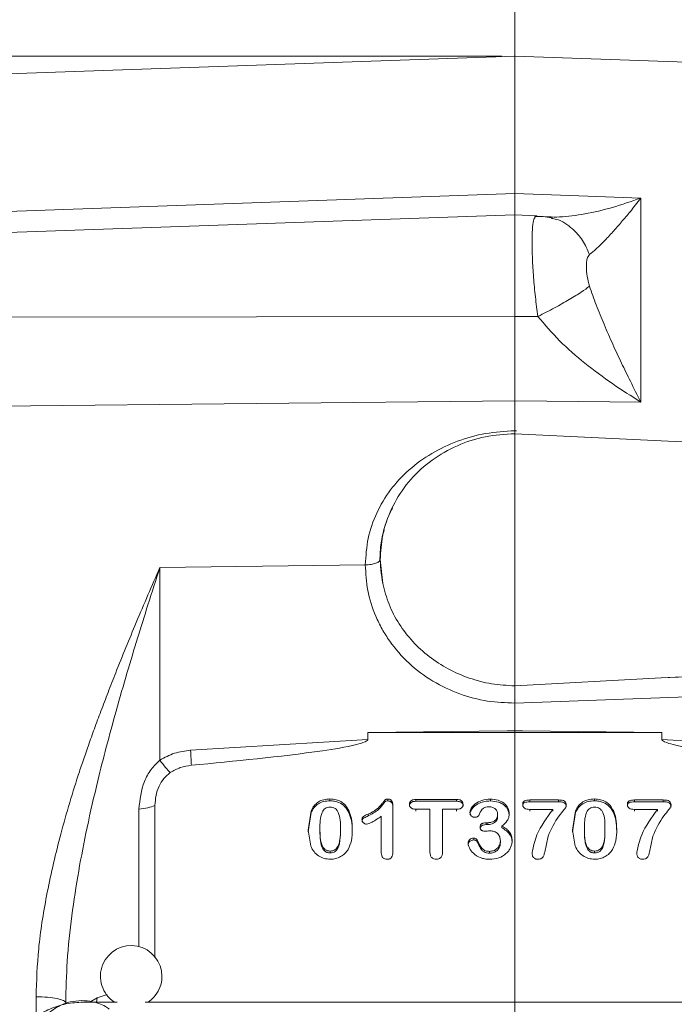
# Model space of a CAD drawing. Header units: inches. Extents: x 0.3 to 33.9, y 0.2 to 21.7.
# Tile 18 of 32: x 9.7 to 12.2, y 11.5 to 15.4. Entities that reach past the tile are written whole.
import ezdxf

# ---------------------------------------------------------------- set-up
doc = ezdxf.new("R2010")
doc.units = ezdxf.units.IN
doc.header["$MEASUREMENT"] = 0
doc.header["$PDSIZE"] = -1
doc.layers.add('SLD-0', color=7, linetype='Continuous', lineweight=15)
doc.styles.add('SLDTEXTSTYLE0', font='TXT', dxfattribs={"width": 0.75})
doc.dimstyles.new('SLDDIMSTYLE0', dxfattribs={"dimtxt": 0.25, "dimasz": 0.13, "dimexe": 0, "dimexo": 0.0625, "dimgap": 0.0625, "dimtad": 0, "dimtih": 1, "dimtoh": 1, "dimrnd": 1e-09, "dimzin": 12, "dimdsep": 46, "dimtxsty": 'SLDTEXTSTYLE0', "dimsah": 1, "dimcen": 0.09, "dimadec": 0, "dimazin": 3, "dimtfac": 1, "dimtofl": 0, "dimtmove": 0, "dimatfit": 3, "dimfxl": 1, "dimfrac": 2, "dimtolj": 1, "dimtzin": 12, "dimarcsym": 0})
doc.dimstyles.new('SLDDIMSTYLE2', dxfattribs={"dimtxt": 0.25, "dimasz": 0.13, "dimexe": 0, "dimexo": 0.0625, "dimgap": 0.0625, "dimtad": 0, "dimtih": 1, "dimtoh": 1, "dimrnd": 1e-09, "dimzin": 4, "dimdsep": 46, "dimtxsty": 'SLDTEXTSTYLE0', "dimsah": 1, "dimcen": 0.09, "dimadec": 0, "dimazin": 1, "dimtfac": 1, "dimtofl": 0, "dimtmove": 0, "dimatfit": 3, "dimfxl": 1, "dimfrac": 2, "dimtolj": 1, "dimtzin": 12, "dimarcsym": 0})

# ---------------------------------------------------------------- blocks, each defined once
blk = doc.blocks.new('_D_6')
at = {"layer": 'SLD-0'}
for p, q in [((16.1897, 14.3304), (16.1897, 16.2244)), ((13.4266, 16.1362), (13.3758, 16.1362)), ((13.3758, 16.1362), (13.3758, 15.7393)), ((14.3848, 16.1362), (14.4356, 16.1362)), ((14.4356, 16.1362), (14.4356, 15.7393)), ((11.6217, 16.0994), (13.287, 16.0994)), ((16.1897, 16.0994), (14.5244, 16.0994)), ((13.3758, 15.7393), (13.4266, 15.7393)), ((14.4356, 15.7393), (14.3848, 15.7393))]:
    blk.add_line(p, q, dxfattribs=at)
for points in [[(11.6217, 16.0994), (11.7517, 16.0794), (11.7517, 16.1194)], [(16.1897, 16.0994), (16.0597, 16.1194), (16.0597, 16.0794)]]:
    blk.add_solid(points, dxfattribs=at)
at = {"layer": 'SLD-0', "char_height": 0.25, "attachment_point": 1, "style": 'SLDTEXTSTYLE0'}
for s, insert in [('4.57', (13.4809, 16.5093, 0.0039)), ('116.0', (13.4901, 16.0616, 0.0039))]:
    blk.add_mtext(s, dxfattribs=dict(at, insert=insert))
blk = doc.blocks.new('_D_7')
at = {"layer": 'SLD-0'}
for p, q in [((6.4388, 11.6387), (6.4388, 17.1693)), ((8.5511, 17.0811), (8.5004, 17.0811)), ((8.5004, 17.0811), (8.5004, 16.6842)), ((9.5093, 17.0811), (9.5601, 17.0811)), ((9.5601, 17.0811), (9.5601, 16.6842)), ((6.4388, 17.0443), (8.4115, 17.0443)), ((11.6217, 17.0443), (9.6489, 17.0443)), ((8.5004, 16.6842), (8.5511, 16.6842)), ((9.5601, 16.6842), (9.5093, 16.6842))]:
    blk.add_line(p, q, dxfattribs=at)
for points in [[(6.4388, 17.0443), (6.5688, 17.0243), (6.5688, 17.0643)], [(11.6217, 17.0443), (11.4917, 17.0643), (11.4917, 17.0243)]]:
    blk.add_solid(points, dxfattribs=at)
at = {"layer": 'SLD-0', "char_height": 0.25, "attachment_point": 1, "style": 'SLDTEXTSTYLE0'}
for s, insert in [('5.18', (8.6054, 17.4542, 0.0039)), ('131.6', (8.6146, 17.0065, 0.0039))]:
    blk.add_mtext(s, dxfattribs=dict(at, insert=insert))
blk = doc.blocks.new('_D_8')
at = {"layer": 'SLD-0'}
for p, q in [((9.3572, 15.2033), (9.3572, 16.2244)), ((10.1027, 16.1362), (10.0519, 16.1362)), ((10.0519, 16.1362), (10.0519, 15.7393)), ((10.8762, 16.1362), (10.927, 16.1362)), ((10.927, 16.1362), (10.927, 15.7393)), ((9.3572, 16.0994), (9.9631, 16.0994)), ((11.6217, 16.0994), (11.0158, 16.0994)), ((10.0519, 15.7393), (10.1027, 15.7393)), ((10.927, 15.7393), (10.8762, 15.7393))]:
    blk.add_line(p, q, dxfattribs=at)
for points in [[(9.3572, 16.0994), (9.4872, 16.0794), (9.4872, 16.1194)], [(11.6217, 16.0994), (11.4917, 16.1194), (11.4917, 16.0794)]]:
    blk.add_solid(points, dxfattribs=at)
at = {"layer": 'SLD-0', "char_height": 0.25, "attachment_point": 1, "style": 'SLDTEXTSTYLE0'}
for s, insert in [('2.26', (10.0646, 16.5093, 0.0039)), ('57.5', (10.1662, 16.0616, 0.0039))]:
    blk.add_mtext(s, dxfattribs=dict(at, insert=insert))
blk = doc.blocks.new('_D_9')
at = {"layer": 'SLD-0'}
for p, q in [((11.5717, 15.2333), (3.1101, 15.2333)), ((3.2351, 15.2333), (3.2351, 11.3718)), ((2.756, 10.9978), (2.7052, 10.9978)), ((2.7052, 10.9978), (2.7052, 10.6009)), ((3.7142, 10.9978), (3.765, 10.9978)), ((3.765, 10.9978), (3.765, 10.6009)), ((2.7052, 10.6009), (2.756, 10.6009)), ((3.765, 10.6009), (3.7142, 10.6009)), ((3.2351, 6.6887), (3.2351, 10.5501)), ((10.1967, 6.6887), (3.1101, 6.6887))]:
    blk.add_line(p, q, dxfattribs=at)
for points in [[(3.2351, 15.2333), (3.2151, 15.1033), (3.2551, 15.1033)], [(3.2351, 6.6887), (3.2551, 6.8187), (3.2151, 6.8187)]]:
    blk.add_solid(points, dxfattribs=at)
at = {"layer": 'SLD-0', "char_height": 0.25, "attachment_point": 1, "style": 'SLDTEXTSTYLE0'}
for s, insert in [('8.54', (2.8103, 11.3708, 0.0039)), ('217.0', (2.8195, 10.9232, 0.0039))]:
    blk.add_mtext(s, dxfattribs=dict(at, insert=insert))
blk = doc.blocks.new('_D_10')
at = {"layer": 'SLD-0'}
for p, q in [((11.5717, 15.2333), (4.7636, 15.2333)), ((4.8886, 15.2333), (4.8886, 11.9918)), ((4.4095, 11.6178), (4.3587, 11.6178)), ((4.3587, 11.6178), (4.3587, 11.2209)), ((5.3677, 11.6178), (5.4185, 11.6178)), ((5.4185, 11.6178), (5.4185, 11.2209)), ((4.3587, 11.2209), (4.4095, 11.2209)), ((5.4185, 11.2209), (5.3677, 11.2209)), ((4.8886, 7.9287), (4.8886, 11.1701)), ((10.3163, 7.9287), (4.7636, 7.9287))]:
    blk.add_line(p, q, dxfattribs=at)
for points in [[(4.8886, 15.2333), (4.8686, 15.1033), (4.9086, 15.1033)], [(4.8886, 7.9287), (4.9086, 8.0587), (4.8686, 8.0587)]]:
    blk.add_solid(points, dxfattribs=at)
at = {"layer": 'SLD-0', "char_height": 0.25, "attachment_point": 1, "style": 'SLDTEXTSTYLE0'}
for s, insert in [('7.30', (4.4638, 11.9908, 0.0039)), ('185.5', (4.473, 11.5432, 0.0039))]:
    blk.add_mtext(s, dxfattribs=dict(at, insert=insert))
blk = doc.blocks.new('_D_11')
at = {"layer": 'SLD-0'}
for p, q in [((18.6677, 12.767), (18.6677, 17.1693)), ((14.6656, 17.0811), (14.6148, 17.0811)), ((14.6148, 17.0811), (14.6148, 16.6842)), ((15.6238, 17.0811), (15.6746, 17.0811)), ((15.6746, 17.0811), (15.6746, 16.6842)), ((11.6217, 17.0443), (14.526, 17.0443)), ((18.6677, 17.0443), (15.7634, 17.0443)), ((14.6148, 16.6842), (14.6656, 16.6842)), ((15.6746, 16.6842), (15.6238, 16.6842))]:
    blk.add_line(p, q, dxfattribs=at)
for points in [[(11.6217, 17.0443), (11.7517, 17.0243), (11.7517, 17.0643)], [(18.6677, 17.0443), (18.5377, 17.0643), (18.5377, 17.0243)]]:
    blk.add_solid(points, dxfattribs=at)
at = {"layer": 'SLD-0', "char_height": 0.25, "attachment_point": 1, "style": 'SLDTEXTSTYLE0'}
for s, insert in [('7.05', (14.7199, 17.4542, 0.0039)), ('179.0', (14.7291, 17.0065, 0.0039))]:
    blk.add_mtext(s, dxfattribs=dict(at, insert=insert))

msp = doc.modelspace()

# ---------------------------------------------------------------- linework, layer by layer
at = {"color": 7, "linetype": 'Continuous', "lineweight": 15}
for p, q in [((11.6217, 15.2333), (9.3571, 15.1542)), ((15.1633, 15.1096), (11.6217, 15.2333)), ((11.6217, 15.2333), (11.6217, 14.6972)), ((9.3572, 14.6176), (11.6217, 14.6972)), ((11.6217, 14.6972), (11.8717, 14.6884)), ((11.8717, 14.6884), (12.113, 14.68)), ((12.113, 14.68), (12.113, 13.8844)), ((11.6217, 14.614), (9.3572, 14.535)), ((11.7075, 14.611), (11.6217, 14.614)), ((11.6217, 14.2185), (11.6217, 14.614)), ((11.7439, 14.6061), (11.77, 14.6052)), ((11.7695, 14.6053), (11.7631, 14.6042)), ((11.7635, 14.6038), (11.7645, 14.6028)), ((11.6217, 14.2185), (9.3572, 14.2159)), ((11.7119, 14.2184), (11.6217, 14.2185)), ((11.6217, 13.8896), (9.3572, 13.8657)), ((11.6217, 13.8896), (11.6217, 13.7731)), ((11.8717, 13.887), (11.6217, 13.8896)), ((12.113, 13.8844), (11.8717, 13.887)), ((11.6216, 13.7612), (11.6217, 13.7731)), ((14.3916, 13.6257), (11.6217, 13.7612)), ((11.0391, 13.2498), (10.2384, 13.2397)), ((11.097, 13.2712), (11.1068, 13.1774)), ((10.2384, 12.489), (10.2384, 13.2397)), ((12.1923, 12.8095), (14.3916, 12.9171)), ((12.1923, 12.8095), (13.0039, 12.8391)), ((11.6213, 12.7784), (12.1923, 12.8095)), ((13.005, 12.7616), (11.6217, 12.7113)), ((11.6217, 12.7112), (11.6217, 12.605)), ((11.5919, 12.6032), (11.049, 12.5964)), ((12.1944, 12.5964), (11.049, 12.5964)), ((11.049, 12.5698), (11.049, 12.5964)), ((11.5919, 12.6032), (11.6217, 12.605)), ((11.6217, 12.6035), (11.5919, 12.6032)), ((11.6217, 12.6035), (11.6217, 12.605)), ((11.6217, 12.605), (11.6515, 12.6032)), ((11.6515, 12.6032), (11.6217, 12.6035)), ((12.1944, 12.5964), (11.6515, 12.6032)), ((12.1944, 12.5964), (12.1944, 12.5698)), ((11.049, 12.5698), (10.3583, 12.5274)), ((12.8851, 12.5274), (12.1944, 12.5698)), ((10.9012, 12.3376), (10.9012, 12.3304)), ((11.1273, 12.3372), (11.1273, 12.3301)), ((11.2365, 12.3358), (11.3948, 12.3358)), ((11.2365, 12.3358), (11.2365, 12.3286)), ((11.2365, 12.3286), (11.3948, 12.3286)), ((11.3948, 12.3358), (11.3948, 12.3286)), ((11.5265, 12.3369), (11.5265, 12.3297)), ((11.6803, 12.3336), (11.792, 12.3336)), ((11.6803, 12.3336), (11.6803, 12.3264)), ((11.6803, 12.3264), (11.792, 12.3264)), ((11.792, 12.3336), (11.792, 12.3264)), ((11.9318, 12.3376), (11.9318, 12.3304)), ((12.0883, 12.3336), (12.2, 12.3336)), ((12.0883, 12.3336), (12.0883, 12.3264)), ((12.0883, 12.3264), (12.2, 12.3264)), ((12.2, 12.3336), (12.2, 12.3264)), ((10.2195, 12.3123), (10.2195, 11.7188)), ((10.8164, 12.2163), (10.8275, 12.2914)), ((10.8164, 12.2091), (10.8275, 12.2842)), ((10.8275, 12.2914), (10.8275, 12.2842)), ((10.9753, 12.292), (10.9753, 12.2848)), ((11.1469, 12.3131), (11.1469, 12.1339)), ((11.2908, 12.2974), (11.2365, 12.2974)), ((11.2365, 12.2974), (11.2365, 12.2902)), ((11.2908, 12.1306), (11.2908, 12.2974)), ((11.3948, 12.2974), (11.3405, 12.2974)), ((11.3405, 12.2974), (11.3405, 12.1306)), ((11.3948, 12.2974), (11.3948, 12.2902)), ((11.7701, 12.2968), (11.6803, 12.2968)), ((11.6803, 12.2968), (11.6803, 12.2897)), ((11.7701, 12.2968), (11.7701, 12.2897)), ((11.8471, 12.2163), (11.8581, 12.2914)), ((11.8471, 12.2091), (11.8581, 12.2842)), ((11.8581, 12.2914), (11.8581, 12.2842)), ((12.0059, 12.292), (12.0059, 12.2848)), ((12.1781, 12.2968), (12.0883, 12.2968)), ((12.0883, 12.2968), (12.0883, 12.2897)), ((12.1781, 12.2968), (12.1781, 12.2897)), ((11.0503, 12.2714), (11.0503, 12.2786)), ((11.1013, 12.1277), (11.1013, 12.2702)), ((11.5102, 12.2449), (11.517, 12.2449)), ((11.5102, 12.2449), (11.5102, 12.2377)), ((11.517, 12.2449), (11.517, 12.2377)), ((11.5548, 12.2777), (11.5548, 12.2705)), ((10.8265, 12.1534), (10.8164, 12.2163)), ((10.8624, 12.2208), (10.8624, 12.2136)), ((10.9421, 12.2149), (10.9421, 12.2221)), ((11.5102, 12.2377), (11.517, 12.2377)), ((11.5713, 12.2318), (11.5713, 12.2247)), ((11.8571, 12.1534), (11.8471, 12.2163)), ((11.893, 12.2208), (11.893, 12.2136)), ((11.9727, 12.2149), (11.9727, 12.2221)), ((11.4617, 12.1849), (11.4617, 12.1778)), ((11.4764, 12.1761), (11.4764, 12.1689)), ((11.5654, 12.1739), (11.5654, 12.1667)), ((11.7514, 12.1922), (11.7384, 12.1306)), ((12.1595, 12.1922), (12.1465, 12.1306)), ((10.9021, 12.1273), (10.9021, 12.1344)), ((11.5232, 12.1332), (11.5232, 12.126)), ((11.9328, 12.1273), (11.9328, 12.1344)), ((10.0719, 11.5457), (9.9403, 11.5457)), ((13.0619, 11.5457), (10.1815, 11.5457))]:
    msp.add_line(p, q, dxfattribs=at)
at = {"color": 8, "linetype": 'Continuous', "lineweight": 15}
for p, q in [((11.7119, 14.6092), (11.72, 14.6078)), ((11.6217, 13.7731), (11.628, 13.7727)), ((10.1567, 12.2979), (10.1567, 11.7624)), ((9.7559, 11.5073), (9.7559, 11.5665)), ((9.9938, 11.5622), (9.9696, 11.548)), ((9.9938, 11.5622), (9.9918, 11.5457)), ((10.033, 11.5751), (9.9938, 11.5622))]:
    msp.add_line(p, q, dxfattribs=at)
at = {"color": 7, "linetype": 'Continuous', "lineweight": 15}
for start, end in [(0, 236.8772), (303.1228, 0)]:
    msp.add_arc((10.1267, 11.6462), 0.12, start, end, dxfattribs=at)
for points, knots in [([(11.6217, 14.6972), (11.6217, 14.6821), (11.6217, 14.6521), (11.6217, 14.623), (11.6217, 14.6155), (11.6217, 14.6118)], [0, 0, 0, 0, 0.3333515, 0.6666787, 1, 1, 1, 1]), ([(11.7119, 14.6092), (11.7393, 14.6071), (11.7951, 14.6027), (11.8952, 14.6167), (12.0019, 14.6411), (12.0758, 14.667), (12.113, 14.68)], [0, 0, 0, 0, 0.238218, 0.486489, 0.742046, 1, 1, 1, 1]), ([(11.9124, 14.4599), (11.9211, 14.4668), (11.9389, 14.4811), (11.9699, 14.5115), (12.0031, 14.5469), (12.0375, 14.5863), (12.074, 14.6301), (12.0993, 14.6624), (12.113, 14.68)], [0, 0, 0, 0, 0.148633, 0.307887, 0.478552, 0.643419, 0.806588, 1, 1, 1, 1]), ([(11.7649, 14.6027), (11.7535, 14.605), (11.7299, 14.6098), (11.7094, 14.608), (11.6987, 14.607)], [0, 0, 0, 0, 0.479904, 1, 1, 1, 1]), ([(11.7008, 14.6063), (11.7011, 14.6072), (11.7027, 14.6116), (11.7053, 14.6101), (11.7074, 14.609)], [0, 0, 0, 0, 0.1991016, 1, 1, 1, 1]), ([(11.9124, 14.3363), (11.9092, 14.3491), (11.902, 14.3771), (11.9003, 14.4138), (11.9019, 14.4447), (11.9091, 14.4552), (11.9124, 14.4599)], [0, 0, 0, 0, 0.227693, 0.499982, 0.772642, 1, 1, 1, 1]), ([(11.9125, 14.3363), (11.903, 14.3291), (11.8841, 14.3147), (11.8357, 14.2849), (11.7772, 14.2518), (11.7337, 14.2295), (11.7119, 14.2184)], [0, 0, 0, 0, 0.25021, 0.500205, 0.750085, 1, 1, 1, 1]), ([(12.113, 13.8844), (12.0993, 13.9115), (12.074, 13.9613), (12.0375, 14.0366), (12.0031, 14.1103), (11.9699, 14.1857), (11.9389, 14.2609), (11.9211, 14.3118), (11.9124, 14.3363)], [0, 0, 0, 0, 0.19341, 0.356578, 0.521448, 0.69211, 0.851366, 1, 1, 1, 1]), ([(11.6217, 14.2185), (11.6217, 14.1897), (11.6217, 14.1319), (11.6217, 14.0461), (11.6217, 13.9637), (11.6217, 13.9143), (11.6217, 13.8896)], [0, 0, 0, 0, 0.25, 0.499991, 0.749986, 1, 1, 1, 1]), ([(12.113, 13.8844), (12.0758, 13.9079), (12.0019, 13.9546), (11.8952, 14.0344), (11.7951, 14.12), (11.7393, 14.186), (11.7119, 14.2184)], [0, 0, 0, 0, 0.257954, 0.513511, 0.761782, 1, 1, 1, 1]), ([(11.0391, 13.2498), (11.0413, 13.2846), (11.0457, 13.3545), (11.0804, 13.4536), (11.1342, 13.544), (11.2071, 13.6226), (11.2958, 13.6869), (11.3972, 13.7346), (11.5072, 13.7658), (11.5835, 13.7707), (11.6217, 13.7731)], [0, 0, 0, 0, 0.1238187, 0.247861, 0.3721466, 0.4968659, 0.6221817, 0.7479422, 0.8739032, 1, 1, 1, 1]), ([(11.0959, 13.2671), (11.0966, 13.2903), (11.0979, 13.3307), (11.108, 13.3695), (11.1123, 13.3861)], [0, 0, 0, 0, 0.572426, 1, 1, 1, 1]), ([(11.097, 13.2712), (11.0962, 13.2685), (11.0944, 13.263), (11.0812, 13.256), (11.0621, 13.251), (11.0468, 13.2502), (11.0391, 13.2498)], [0, 0, 0, 0, 0.250161, 0.5, 0.749839, 1, 1, 1, 1]), ([(11.6217, 12.7112), (11.5861, 12.7127), (11.5128, 12.7156), (11.4042, 12.7449), (11.2998, 12.7941), (11.2067, 12.8639), (11.1435, 12.936), (11.1035, 12.9996), (11.0718, 13.0646), (11.0449, 13.1482), (11.041, 13.2166), (11.0391, 13.2498)], [0, 0, 0, 0, 0.1165707, 0.2400858, 0.3687001, 0.5000153, 0.6313141, 0.6956711, 0.7600477, 0.8834991, 1, 1, 1, 1]), ([(9.7559, 11.5665), (9.7581, 11.6287), (9.7627, 11.7598), (9.796, 11.9673), (9.8478, 12.1936), (9.8997, 12.3683), (9.9394, 12.4876), (9.9604, 12.5481), (9.9837, 12.6127), (10.0092, 12.6815), (10.037, 12.7542), (10.0823, 12.87), (10.1491, 13.0341), (10.2075, 13.1686), (10.2384, 13.2397)], [0, 0, 0, 0, 0.106741, 0.224888, 0.355317, 0.498693, 0.532199, 0.568425, 0.607376, 0.649059, 0.693479, 0.74064, 0.862665, 1, 1, 1, 1]), ([(10.2384, 13.2397), (10.223, 13.1916), (10.1937, 13.1005), (10.1512, 12.9641), (10.1096, 12.826), (10.0687, 12.6844), (10.0304, 12.5435), (9.992, 12.3922), (9.9551, 12.2314), (9.9208, 12.0557), (9.8941, 11.8817), (9.8755, 11.7101), (9.8729, 11.5968), (9.8717, 11.5431)], [0, 0, 0, 0, 0.090482, 0.171219, 0.252193, 0.34315, 0.427082, 0.503994, 0.61073, 0.70827, 0.807836, 0.908846, 1, 1, 1, 1]), ([(11.1068, 13.1774), (11.1141, 13.15), (11.1286, 13.0953), (11.1691, 13.0191), (11.2219, 12.9502), (11.2867, 12.8908), (11.3613, 12.8425), (11.4435, 12.8069), (11.531, 12.7837), (11.5912, 12.7802), (11.6213, 12.7784)], [0, 0, 0, 0, 0.125057, 0.250189, 0.375213, 0.500317, 0.62508, 0.750169, 0.875021, 1, 1, 1, 1]), ([(11.6213, 12.7784), (11.6213, 12.7734), (11.6212, 12.7638), (11.6213, 12.7454), (11.6215, 12.7274), (11.6216, 12.7165), (11.6217, 12.7113)], [0, 0, 0, 0, 0.278469, 0.537955, 0.77846, 1, 1, 1, 1]), ([(11.049, 12.5698), (11.0489, 12.5694), (11.0489, 12.5686), (11.048, 12.567), (11.0448, 12.5636), (11.0305, 12.5564), (10.9729, 12.5409), (10.7474, 12.5055), (10.532, 12.4851), (10.3612, 12.4689)], [0, 0, 0, 0, 0.001741, 0.00364, 0.00828, 0.022255, 0.072182, 0.26473, 1, 1, 1, 1]), ([(12.8821, 12.4689), (12.7114, 12.4851), (12.4959, 12.5055), (12.2705, 12.5409), (12.2129, 12.5564), (12.1986, 12.5636), (12.1953, 12.567), (12.1945, 12.5686), (12.1944, 12.5694), (12.1944, 12.5698)], [0, 0, 0, 0, 0.73527, 0.927818, 0.977745, 0.99172, 0.99636, 0.998259, 1, 1, 1, 1]), ([(10.3583, 12.5274), (10.337, 12.5247), (10.2944, 12.5194), (10.2571, 12.4991), (10.2384, 12.489)], [0, 0, 0, 0, 0.5000238, 1, 1, 1, 1]), ([(10.2384, 12.489), (10.2264, 12.4772), (10.2017, 12.4529), (10.1666, 12.3885), (10.1607, 12.3345), (10.1567, 12.2979)], [0, 0, 0, 0, 0.23182, 0.478557, 1, 1, 1, 1]), ([(10.2792, 12.4402), (10.2731, 12.4463), (10.261, 12.4585), (10.246, 12.4788), (10.2384, 12.489)], [0, 0, 0, 0, 0.499884, 1, 1, 1, 1]), ([(10.2792, 12.4402), (10.2704, 12.4329), (10.2521, 12.4179), (10.2342, 12.3865), (10.2218, 12.351), (10.2203, 12.3254), (10.2195, 12.3123)], [0, 0, 0, 0, 0.227623, 0.469337, 0.727683, 1, 1, 1, 1]), ([(10.3612, 12.4689), (10.3466, 12.4666), (10.3172, 12.4621), (10.2919, 12.4475), (10.2792, 12.4402)], [0, 0, 0, 0, 0.500005, 1, 1, 1, 1]), ([(10.8275, 12.2914), (10.8311, 12.2983), (10.838, 12.3117), (10.8555, 12.3267), (10.8771, 12.3361), (10.8929, 12.3371), (10.9012, 12.3376)], [0, 0, 0, 0, 0.259667, 0.499925, 0.740143, 1, 1, 1, 1]), ([(10.8275, 12.2842), (10.8311, 12.2912), (10.838, 12.3045), (10.8555, 12.3196), (10.8771, 12.329), (10.8929, 12.3299), (10.9012, 12.3304)], [0, 0, 0, 0, 0.259872, 0.500088, 0.740313, 1, 1, 1, 1]), ([(10.9012, 12.3376), (10.9093, 12.3371), (10.9249, 12.3361), (10.9463, 12.3268), (10.9639, 12.3119), (10.9714, 12.2988), (10.9753, 12.292)], [0, 0, 0, 0, 0.25669, 0.497206, 0.736933, 1, 1, 1, 1]), ([(10.9012, 12.3304), (10.9073, 12.3301), (10.9192, 12.3296), (10.9396, 12.3233), (10.9609, 12.3093), (10.9703, 12.2932), (10.9753, 12.2848)], [0, 0, 0, 0, 0.195859, 0.379189, 0.675791, 1, 1, 1, 1]), ([(11.0503, 12.2786), (11.0617, 12.2841), (11.0827, 12.2944), (11.1007, 12.3147), (11.111, 12.3277), (11.1152, 12.3335), (11.1183, 12.3358), (11.122, 12.337), (11.1251, 12.3371), (11.1273, 12.3372)], [0, 0, 0, 0, 0.375049, 0.6892248, 0.8178666, 0.8877548, 0.9090127, 0.9340275, 1, 1, 1, 1]), ([(11.0503, 12.2714), (11.0646, 12.279), (11.0895, 12.2922), (11.1074, 12.3154), (11.1164, 12.3279), (11.1219, 12.3299), (11.1251, 12.33), (11.1273, 12.3301)], [0, 0, 0, 0, 0.476318, 0.831083, 0.904859, 0.935027, 1, 1, 1, 1]), ([(11.1273, 12.3372), (11.1287, 12.3371), (11.1315, 12.337), (11.1354, 12.3357), (11.1388, 12.3337), (11.1428, 12.3298), (11.1464, 12.3228), (11.1467, 12.3165), (11.1469, 12.3131)], [0, 0, 0, 0, 0.117273, 0.227475, 0.336809, 0.451622, 0.701688, 1, 1, 1, 1]), ([(11.1273, 12.3301), (11.1298, 12.3298), (11.1335, 12.3295), (11.1378, 12.3272), (11.1408, 12.3247), (11.1435, 12.3212), (11.1463, 12.315), (11.1467, 12.3097), (11.1469, 12.306)], [0, 0, 0, 0, 0.204604, 0.302397, 0.403001, 0.535327, 0.675388, 1, 1, 1, 1]), ([(11.2113, 12.3166), (11.2114, 12.318), (11.2115, 12.3207), (11.2128, 12.3245), (11.2148, 12.3279), (11.2177, 12.3308), (11.2214, 12.333), (11.2276, 12.3353), (11.2328, 12.3356), (11.2365, 12.3358)], [0, 0, 0, 0, 0.122969, 0.236851, 0.347078, 0.459609, 0.577415, 0.703877, 1, 1, 1, 1]), ([(11.2113, 12.3094), (11.2115, 12.3119), (11.2118, 12.3155), (11.2141, 12.3197), (11.2166, 12.3227), (11.2202, 12.3253), (11.2268, 12.3281), (11.2325, 12.3284), (11.2365, 12.3286)], [0, 0, 0, 0, 0.21293, 0.311831, 0.410921, 0.540223, 0.677458, 1, 1, 1, 1]), ([(11.3948, 12.3358), (11.3986, 12.3356), (11.404, 12.3353), (11.4104, 12.333), (11.414, 12.3306), (11.4168, 12.3277), (11.4195, 12.3231), (11.4199, 12.3192), (11.4202, 12.3166)], [0, 0, 0, 0, 0.308148, 0.436091, 0.553143, 0.663822, 0.771947, 1, 1, 1, 1]), ([(11.3948, 12.3286), (11.3992, 12.3284), (11.4052, 12.3281), (11.4119, 12.325), (11.4161, 12.3216), (11.4196, 12.3163), (11.42, 12.3118), (11.4202, 12.3094)], [0, 0, 0, 0, 0.3511648, 0.4815135, 0.6071275, 0.7977968, 1, 1, 1, 1]), ([(11.4469, 12.2845), (11.4472, 12.2874), (11.4478, 12.2934), (11.4538, 12.3059), (11.4678, 12.321), (11.494, 12.3345), (11.5151, 12.336), (11.5265, 12.3369)], [0, 0, 0, 0, 0.0854417, 0.1817653, 0.408007, 0.6802154, 1, 1, 1, 1]), ([(11.4469, 12.2774), (11.4472, 12.2799), (11.4477, 12.2853), (11.452, 12.2953), (11.4628, 12.3094), (11.4816, 12.3217), (11.5047, 12.3286), (11.5191, 12.3293), (11.5265, 12.3297)], [0, 0, 0, 0, 0.076892, 0.162008, 0.322265, 0.595575, 0.79161, 1, 1, 1, 1]), ([(11.5265, 12.3369), (11.5366, 12.3362), (11.5556, 12.3349), (11.5766, 12.3242), (11.5886, 12.3127), (11.5949, 12.3028), (11.5989, 12.2919), (11.5993, 12.2842), (11.5996, 12.2804)], [0, 0, 0, 0, 0.284241, 0.535843, 0.653931, 0.768423, 0.882512, 1, 1, 1, 1]), ([(11.5265, 12.3297), (11.5374, 12.3289), (11.5545, 12.3276), (11.5734, 12.3185), (11.5842, 12.3101), (11.5924, 12.3004), (11.5985, 12.288), (11.5992, 12.2782), (11.5996, 12.2732)], [0, 0, 0, 0, 0.3076971, 0.4779185, 0.59334, 0.7038657, 0.8495747, 1, 1, 1, 1]), ([(11.6523, 12.3166), (11.6524, 12.3182), (11.6525, 12.3212), (11.6539, 12.3253), (11.6563, 12.3285), (11.6612, 12.3314), (11.6694, 12.3332), (11.6763, 12.3335), (11.6803, 12.3336)], [0, 0, 0, 0, 0.136118, 0.251353, 0.353976, 0.455393, 0.693594, 1, 1, 1, 1]), ([(11.6523, 12.3094), (11.6524, 12.311), (11.6525, 12.3138), (11.6537, 12.3177), (11.6558, 12.3208), (11.6604, 12.3242), (11.669, 12.326), (11.6763, 12.3263), (11.6803, 12.3264)], [0, 0, 0, 0, 0.128297, 0.237684, 0.334651, 0.428312, 0.689477, 1, 1, 1, 1]), ([(11.792, 12.3336), (11.7966, 12.3335), (11.8046, 12.3332), (11.8139, 12.3303), (11.8186, 12.3263), (11.8209, 12.3226), (11.8222, 12.3182), (11.8224, 12.315), (11.8224, 12.3133)], [0, 0, 0, 0, 0.324224, 0.560429, 0.660298, 0.762149, 0.873448, 1, 1, 1, 1]), ([(11.792, 12.3264), (11.7968, 12.3263), (11.8035, 12.3261), (11.8115, 12.3238), (11.8158, 12.3216), (11.8189, 12.3187), (11.8219, 12.3137), (11.8222, 12.3092), (11.8224, 12.3062)], [0, 0, 0, 0, 0.336245, 0.467233, 0.578597, 0.674157, 0.772382, 1, 1, 1, 1]), ([(11.8581, 12.2914), (11.8617, 12.2983), (11.8687, 12.3117), (11.8862, 12.3267), (11.9077, 12.3361), (11.9236, 12.3371), (11.9318, 12.3376)], [0, 0, 0, 0, 0.259667, 0.499925, 0.740143, 1, 1, 1, 1]), ([(11.8581, 12.2842), (11.8617, 12.2912), (11.8687, 12.3045), (11.8862, 12.3196), (11.9078, 12.329), (11.9236, 12.3299), (11.9318, 12.3304)], [0, 0, 0, 0, 0.259872, 0.500088, 0.740313, 1, 1, 1, 1]), ([(11.9318, 12.3376), (11.9399, 12.3371), (11.9556, 12.3361), (11.977, 12.3268), (11.9946, 12.3119), (12.002, 12.2988), (12.0059, 12.292)], [0, 0, 0, 0, 0.25669, 0.497206, 0.736933, 1, 1, 1, 1]), ([(11.9318, 12.3304), (11.938, 12.3301), (11.9499, 12.3296), (11.9702, 12.3233), (11.9915, 12.3093), (12.001, 12.2932), (12.0059, 12.2848)], [0, 0, 0, 0, 0.195859, 0.379189, 0.675791, 1, 1, 1, 1]), ([(12.0604, 12.3166), (12.0605, 12.3182), (12.0606, 12.3212), (12.062, 12.3253), (12.0644, 12.3285), (12.0692, 12.3314), (12.0774, 12.3332), (12.0844, 12.3335), (12.0883, 12.3336)], [0, 0, 0, 0, 0.136118, 0.251353, 0.353976, 0.455393, 0.693594, 1, 1, 1, 1]), ([(12.0604, 12.3094), (12.0605, 12.311), (12.0606, 12.3138), (12.0618, 12.3177), (12.0638, 12.3208), (12.0685, 12.3242), (12.0771, 12.326), (12.0844, 12.3263), (12.0883, 12.3264)], [0, 0, 0, 0, 0.128297, 0.237684, 0.334651, 0.428312, 0.689477, 1, 1, 1, 1]), ([(12.2, 12.3336), (12.2047, 12.3335), (12.2127, 12.3332), (12.222, 12.3303), (12.2266, 12.3263), (12.2289, 12.3226), (12.2303, 12.3182), (12.2304, 12.315), (12.2305, 12.3133)], [0, 0, 0, 0, 0.324224, 0.560429, 0.660298, 0.762149, 0.873448, 1, 1, 1, 1]), ([(12.2, 12.3264), (12.2049, 12.3263), (12.2116, 12.3261), (12.2196, 12.3238), (12.2239, 12.3216), (12.227, 12.3187), (12.2299, 12.3137), (12.2303, 12.3092), (12.2305, 12.3062)], [0, 0, 0, 0, 0.3362447, 0.4672333, 0.5785972, 0.6741572, 0.7723822, 1, 1, 1, 1]), ([(10.8624, 12.2208), (10.8623, 12.2429), (10.8622, 12.2686), (10.8755, 12.2941), (10.8826, 12.301), (10.8917, 12.3053), (10.8983, 12.3057), (10.9018, 12.3059)], [0, 0, 0, 0, 0.630859, 0.731143, 0.819928, 0.906287, 1, 1, 1, 1]), ([(10.9018, 12.3059), (10.9054, 12.3057), (10.9122, 12.3053), (10.9216, 12.3011), (10.9287, 12.2941), (10.9424, 12.2692), (10.9423, 12.2438), (10.9421, 12.2221)], [0, 0, 0, 0, 0.09859, 0.187384, 0.275873, 0.378899, 1, 1, 1, 1]), ([(10.9753, 12.292), (10.979, 12.2817), (10.9875, 12.2581), (10.9879, 12.2331), (10.9881, 12.219)], [0, 0, 0, 0, 0.435465, 1, 1, 1, 1]), ([(10.9753, 12.2848), (10.979, 12.2745), (10.9875, 12.2509), (10.9879, 12.2259), (10.9881, 12.2118)], [0, 0, 0, 0, 0.435474, 1, 1, 1, 1]), ([(11.2365, 12.2974), (11.2327, 12.2976), (11.2274, 12.2978), (11.2211, 12.3001), (11.2174, 12.3025), (11.2147, 12.3054), (11.2119, 12.3099), (11.2115, 12.3139), (11.2113, 12.3166)], [0, 0, 0, 0, 0.305193, 0.432345, 0.548862, 0.659314, 0.767955, 1, 1, 1, 1]), ([(11.4202, 12.3166), (11.4199, 12.3139), (11.4195, 12.3099), (11.4167, 12.3054), (11.4139, 12.3025), (11.4103, 12.3001), (11.4039, 12.2978), (11.3986, 12.2976), (11.3948, 12.2974)], [0, 0, 0, 0, 0.230984, 0.339706, 0.450718, 0.567515, 0.694876, 1, 1, 1, 1]), ([(11.4648, 12.2661), (11.4637, 12.2661), (11.4615, 12.2663), (11.4572, 12.2677), (11.4532, 12.2703), (11.45, 12.2738), (11.4475, 12.2782), (11.4472, 12.2819), (11.4469, 12.2845)], [0, 0, 0, 0, 0.110896, 0.222343, 0.463804, 0.592282, 0.720799, 1, 1, 1, 1]), ([(11.5218, 12.307), (11.5161, 12.3066), (11.508, 12.3062), (11.4991, 12.3016), (11.4889, 12.2923), (11.4845, 12.2817), (11.4809, 12.2729)], [0, 0, 0, 0, 0.2837427, 0.4004737, 0.5049217, 1, 1, 1, 1]), ([(11.5548, 12.2777), (11.5544, 12.2815), (11.5535, 12.2891), (11.5475, 12.2972), (11.5412, 12.3023), (11.5332, 12.3061), (11.5265, 12.3066), (11.5218, 12.307)], [0, 0, 0, 0, 0.239152, 0.479096, 0.60367, 0.728369, 1, 1, 1, 1]), ([(11.6803, 12.2968), (11.6762, 12.297), (11.6689, 12.2973), (11.6605, 12.3004), (11.6561, 12.3043), (11.6539, 12.3078), (11.6525, 12.312), (11.6524, 12.315), (11.6523, 12.3166)], [0, 0, 0, 0, 0.307521, 0.546409, 0.652103, 0.758325, 0.872315, 1, 1, 1, 1]), ([(11.6888, 12.1286), (11.694, 12.1519), (11.7077, 12.2132), (11.7462, 12.2648), (11.7701, 12.2968)], [0, 0, 0, 0, 0.380583, 1, 1, 1, 1]), ([(11.8224, 12.3133), (11.8223, 12.3121), (11.8215, 12.3057), (11.8109, 12.2918), (11.7807, 12.2573), (11.764, 12.2201), (11.7514, 12.1922)], [0, 0, 0, 0, 0.025754, 0.13831, 0.35415, 1, 1, 1, 1]), ([(11.893, 12.2208), (11.8929, 12.2429), (11.8928, 12.2686), (11.9061, 12.2941), (11.9132, 12.301), (11.9223, 12.3053), (11.9289, 12.3057), (11.9324, 12.3059)], [0, 0, 0, 0, 0.630859, 0.731143, 0.819928, 0.906287, 1, 1, 1, 1]), ([(11.9324, 12.3059), (11.936, 12.3057), (11.9429, 12.3053), (11.9522, 12.3011), (11.9594, 12.2941), (11.9731, 12.2692), (11.9729, 12.2438), (11.9727, 12.2221)], [0, 0, 0, 0, 0.09859, 0.187384, 0.275873, 0.378899, 1, 1, 1, 1]), ([(12.0059, 12.292), (12.0096, 12.2817), (12.0182, 12.2581), (12.0185, 12.2331), (12.0187, 12.219)], [0, 0, 0, 0, 0.435465, 1, 1, 1, 1]), ([(12.0059, 12.2848), (12.0096, 12.2745), (12.0182, 12.2509), (12.0185, 12.2259), (12.0187, 12.2118)], [0, 0, 0, 0, 0.435474, 1, 1, 1, 1]), ([(12.0883, 12.2968), (12.0842, 12.297), (12.0769, 12.2973), (12.0686, 12.3004), (12.0642, 12.3043), (12.0619, 12.3078), (12.0606, 12.312), (12.0605, 12.315), (12.0604, 12.3166)], [0, 0, 0, 0, 0.307521, 0.546409, 0.652103, 0.758325, 0.872315, 1, 1, 1, 1]), ([(12.0969, 12.1286), (12.1021, 12.1519), (12.1157, 12.2132), (12.1543, 12.2648), (12.1781, 12.2968)], [0, 0, 0, 0, 0.380583, 1, 1, 1, 1]), ([(12.2305, 12.3133), (12.2304, 12.3121), (12.2296, 12.3057), (12.219, 12.2918), (12.1888, 12.2573), (12.1721, 12.2201), (12.1595, 12.1922)], [0, 0, 0, 0, 0.025754, 0.13831, 0.35415, 1, 1, 1, 1]), ([(11.0261, 12.257), (11.0263, 12.2594), (11.0266, 12.2628), (11.0289, 12.2667), (11.0359, 12.2727), (11.0436, 12.2758), (11.0503, 12.2786)], [0, 0, 0, 0, 0.210704, 0.30359, 0.395484, 1, 1, 1, 1]), ([(11.0503, 12.2714), (11.0449, 12.269), (11.0381, 12.266), (11.0307, 12.2613), (11.0278, 12.2581), (11.0263, 12.2541), (11.0262, 12.2513), (11.0261, 12.2498)], [0, 0, 0, 0, 0.502157, 0.627204, 0.750172, 0.865107, 1, 1, 1, 1]), ([(11.0439, 12.2396), (11.0428, 12.2397), (11.0405, 12.2398), (11.0361, 12.2413), (11.0312, 12.2446), (11.0269, 12.2503), (11.0263, 12.2548), (11.0261, 12.257)], [0, 0, 0, 0, 0.120876, 0.240035, 0.492805, 0.748475, 1, 1, 1, 1]), ([(11.1013, 12.2702), (11.0897, 12.2622), (11.0744, 12.2517), (11.0547, 12.2414), (11.047, 12.2401), (11.0439, 12.2396)], [0, 0, 0, 0, 0.649118, 0.859533, 1, 1, 1, 1]), ([(11.4809, 12.2729), (11.4806, 12.2724), (11.48, 12.2713), (11.4781, 12.2695), (11.4749, 12.2676), (11.4701, 12.2663), (11.4666, 12.2661), (11.4648, 12.2661)], [0, 0, 0, 0, 0.10274, 0.207874, 0.439997, 0.703387, 1, 1, 1, 1]), ([(11.4861, 12.2282), (11.4862, 12.2294), (11.4863, 12.2317), (11.4875, 12.235), (11.4894, 12.2379), (11.4921, 12.2404), (11.4956, 12.2425), (11.5016, 12.2445), (11.5066, 12.2447), (11.5102, 12.2449)], [0, 0, 0, 0, 0.1129, 0.219467, 0.32529, 0.436068, 0.554823, 0.68556, 1, 1, 1, 1]), ([(11.517, 12.2449), (11.5219, 12.2453), (11.5314, 12.246), (11.5421, 12.2516), (11.5487, 12.2578), (11.5523, 12.2636), (11.5544, 12.2703), (11.5547, 12.2751), (11.5548, 12.2777)], [0, 0, 0, 0, 0.252113, 0.493502, 0.614104, 0.734117, 0.860699, 1, 1, 1, 1]), ([(11.517, 12.2377), (11.5209, 12.2379), (11.5286, 12.2384), (11.5385, 12.2424), (11.5461, 12.2477), (11.5513, 12.2541), (11.5543, 12.2619), (11.5546, 12.2675), (11.5548, 12.2705)], [0, 0, 0, 0, 0.203255, 0.396116, 0.548624, 0.689548, 0.836601, 1, 1, 1, 1]), ([(11.5996, 12.2804), (11.5993, 12.2755), (11.5987, 12.2661), (11.5904, 12.2482), (11.5791, 12.2385), (11.5713, 12.2318)], [0, 0, 0, 0, 0.255191, 0.488667, 1, 1, 1, 1]), ([(10.9021, 12.1344), (10.8986, 12.1347), (10.8919, 12.1351), (10.8828, 12.1395), (10.8757, 12.1466), (10.862, 12.1723), (10.8622, 12.1984), (10.8624, 12.2208)], [0, 0, 0, 0, 0.093755, 0.17994, 0.268334, 0.371443, 1, 1, 1, 1]), ([(10.9021, 12.1273), (10.8977, 12.1276), (10.8911, 12.1282), (10.8835, 12.1322), (10.8782, 12.1367), (10.8688, 12.1498), (10.8632, 12.1768), (10.8627, 12.2006), (10.8624, 12.2136)], [0, 0, 0, 0, 0.118545, 0.17411, 0.230668, 0.312174, 0.622396, 1, 1, 1, 1]), ([(10.9421, 12.2221), (10.9424, 12.1995), (10.9427, 12.1732), (10.9291, 12.1471), (10.922, 12.1397), (10.9127, 12.1351), (10.9058, 12.1347), (10.9021, 12.1344)], [0, 0, 0, 0, 0.624423, 0.728893, 0.817034, 0.904481, 1, 1, 1, 1]), ([(10.9421, 12.2149), (10.9419, 12.1976), (10.9417, 12.1735), (10.9338, 12.1476), (10.9272, 12.1378), (10.9213, 12.1322), (10.9128, 12.128), (10.9058, 12.1275), (10.9021, 12.1273)], [0, 0, 0, 0, 0.489415, 0.681867, 0.752313, 0.815053, 0.903347, 1, 1, 1, 1]), ([(10.9881, 12.219), (10.988, 12.204), (10.988, 12.1771), (10.9772, 12.1522), (10.9723, 12.1411)], [0, 0, 0, 0, 0.5555968, 1, 1, 1, 1]), ([(11.4861, 12.2211), (11.4863, 12.2231), (11.4867, 12.227), (11.49, 12.2315), (11.4938, 12.2344), (11.5002, 12.2372), (11.5059, 12.2375), (11.5102, 12.2377)], [0, 0, 0, 0, 0.191152, 0.374872, 0.498585, 0.627347, 1, 1, 1, 1]), ([(11.5055, 12.2119), (11.5027, 12.2121), (11.4987, 12.2123), (11.4939, 12.2143), (11.4911, 12.2162), (11.4889, 12.2185), (11.4866, 12.2225), (11.4863, 12.2259), (11.4861, 12.2282)], [0, 0, 0, 0, 0.282277, 0.405027, 0.52156, 0.634231, 0.748013, 1, 1, 1, 1]), ([(11.5249, 12.2132), (11.5214, 12.213), (11.5161, 12.2127), (11.5096, 12.2121), (11.5066, 12.212), (11.5055, 12.2119)], [0, 0, 0, 0, 0.534795, 0.832332, 1, 1, 1, 1]), ([(11.5654, 12.1739), (11.565, 12.1795), (11.5645, 12.1876), (11.5597, 12.1972), (11.5549, 12.203), (11.5489, 12.2076), (11.5391, 12.2122), (11.5307, 12.2128), (11.5249, 12.2132)], [0, 0, 0, 0, 0.2698657, 0.3900612, 0.5068477, 0.622544, 0.739866, 1, 1, 1, 1]), ([(11.5713, 12.2318), (11.5773, 12.2284), (11.5888, 12.2219), (11.6019, 12.2084), (11.6101, 12.1928), (11.611, 12.1816), (11.6114, 12.1759)], [0, 0, 0, 0, 0.2797862, 0.5271791, 0.7601667, 1, 1, 1, 1]), ([(11.5713, 12.2247), (11.5773, 12.2212), (11.5888, 12.2147), (11.6019, 12.2012), (11.6101, 12.1856), (11.611, 12.1744), (11.6114, 12.1687)], [0, 0, 0, 0, 0.279783, 0.527175, 0.760164, 1, 1, 1, 1]), ([(11.9328, 12.1344), (11.9293, 12.1347), (11.9226, 12.1351), (11.9134, 12.1395), (11.9063, 12.1466), (11.8926, 12.1723), (11.8928, 12.1984), (11.893, 12.2208)], [0, 0, 0, 0, 0.093755, 0.17994, 0.268334, 0.371443, 1, 1, 1, 1]), ([(11.9328, 12.1273), (11.9283, 12.1276), (11.9218, 12.1282), (11.9142, 12.1322), (11.9088, 12.1367), (11.8994, 12.1498), (11.8938, 12.1768), (11.8933, 12.2006), (11.893, 12.2136)], [0, 0, 0, 0, 0.118545, 0.17411, 0.230668, 0.312174, 0.622396, 1, 1, 1, 1]), ([(11.9727, 12.2221), (11.973, 12.1995), (11.9733, 12.1732), (11.9598, 12.1471), (11.9527, 12.1397), (11.9433, 12.1351), (11.9364, 12.1347), (11.9328, 12.1344)], [0, 0, 0, 0, 0.624423, 0.728893, 0.817034, 0.904481, 1, 1, 1, 1]), ([(11.9727, 12.2149), (11.9726, 12.1976), (11.9724, 12.1735), (11.9644, 12.1476), (11.9578, 12.1378), (11.952, 12.1322), (11.9435, 12.128), (11.9365, 12.1275), (11.9328, 12.1273)], [0, 0, 0, 0, 0.489415, 0.681867, 0.752313, 0.815053, 0.903347, 1, 1, 1, 1]), ([(12.0187, 12.219), (12.0187, 12.204), (12.0186, 12.1771), (12.0078, 12.1522), (12.003, 12.1411)], [0, 0, 0, 0, 0.555597, 1, 1, 1, 1]), ([(11.4398, 12.1648), (11.44, 12.1676), (11.4404, 12.1718), (11.4432, 12.1765), (11.4469, 12.1805), (11.453, 12.1842), (11.4587, 12.1847), (11.4617, 12.1849)], [0, 0, 0, 0, 0.259815, 0.3810869, 0.5035778, 0.744566, 1, 1, 1, 1]), ([(11.4398, 12.1577), (11.4399, 12.1599), (11.4403, 12.1643), (11.4438, 12.1706), (11.4491, 12.1749), (11.4555, 12.1774), (11.4596, 12.1777), (11.4617, 12.1778)], [0, 0, 0, 0, 0.211202, 0.405419, 0.643628, 0.816532, 1, 1, 1, 1]), ([(11.4617, 12.1849), (11.4632, 12.1848), (11.4664, 12.1845), (11.4707, 12.1826), (11.4745, 12.1799), (11.4758, 12.1773), (11.4764, 12.1761)], [0, 0, 0, 0, 0.250767, 0.51332, 0.766568, 1, 1, 1, 1]), ([(11.4617, 12.1778), (11.4632, 12.1777), (11.4662, 12.1774), (11.4705, 12.1755), (11.4744, 12.1729), (11.4758, 12.1702), (11.4764, 12.1689)], [0, 0, 0, 0, 0.240727, 0.488828, 0.757209, 1, 1, 1, 1]), ([(11.4764, 12.1761), (11.4813, 12.1644), (11.4872, 12.1505), (11.5004, 12.1389), (11.5097, 12.1342), (11.5177, 12.1336), (11.5232, 12.1332)], [0, 0, 0, 0, 0.558687, 0.663713, 0.768824, 1, 1, 1, 1]), ([(11.4764, 12.1689), (11.4799, 12.1609), (11.4846, 12.1502), (11.4936, 12.1377), (11.5012, 12.1308), (11.5117, 12.1266), (11.5192, 12.1262), (11.5232, 12.126)], [0, 0, 0, 0, 0.391866, 0.524525, 0.683001, 0.832951, 1, 1, 1, 1]), ([(11.6114, 12.1759), (11.6111, 12.1712), (11.6105, 12.1617), (11.6057, 12.148), (11.5981, 12.1353), (11.5838, 12.1202), (11.5586, 12.1054), (11.5351, 12.1034), (11.5228, 12.1024)], [0, 0, 0, 0, 0.114963, 0.230572, 0.347889, 0.468515, 0.721148, 1, 1, 1, 1]), ([(11.5232, 12.1332), (11.5284, 12.1337), (11.5389, 12.1348), (11.5531, 12.1435), (11.5614, 12.1545), (11.565, 12.1652), (11.5653, 12.1709), (11.5654, 12.1739)], [0, 0, 0, 0, 0.230149, 0.469795, 0.726194, 0.858691, 1, 1, 1, 1]), ([(11.5232, 12.126), (11.5284, 12.1265), (11.5386, 12.1276), (11.5519, 12.1355), (11.5603, 12.1456), (11.5648, 12.1565), (11.5652, 12.1633), (11.5654, 12.1667)], [0, 0, 0, 0, 0.2340836, 0.4495709, 0.6795733, 0.8354519, 1, 1, 1, 1]), ([(10.9025, 12.1027), (10.8943, 12.1034), (10.8781, 12.1046), (10.856, 12.1155), (10.8376, 12.1318), (10.8303, 12.1461), (10.8265, 12.1534)], [0, 0, 0, 0, 0.24604, 0.48929, 0.738141, 1, 1, 1, 1]), ([(10.9723, 12.1411), (10.9683, 12.1354), (10.9603, 12.1243), (10.9433, 12.112), (10.9237, 12.1041), (10.9097, 12.1032), (10.9025, 12.1027)], [0, 0, 0, 0, 0.2578814, 0.5046939, 0.7489336, 1, 1, 1, 1]), ([(11.124, 12.1024), (11.1208, 12.1026), (11.1162, 12.103), (11.1108, 12.1059), (11.1074, 12.1087), (11.1046, 12.1124), (11.1018, 12.1187), (11.1015, 12.124), (11.1013, 12.1277)], [0, 0, 0, 0, 0.235713, 0.346397, 0.459152, 0.576754, 0.702972, 1, 1, 1, 1]), ([(11.1469, 12.1339), (11.1467, 12.1293), (11.1464, 12.1211), (11.1427, 12.1117), (11.1381, 12.1067), (11.1341, 12.1042), (11.1293, 12.1026), (11.1258, 12.1025), (11.124, 12.1024)], [0, 0, 0, 0, 0.321288, 0.568011, 0.674165, 0.776813, 0.883233, 1, 1, 1, 1]), ([(11.3158, 12.1024), (11.3124, 12.1027), (11.3073, 12.1031), (11.3014, 12.1063), (11.2976, 12.1094), (11.2945, 12.1134), (11.2914, 12.1205), (11.291, 12.1264), (11.2908, 12.1306)], [0, 0, 0, 0, 0.230579, 0.340414, 0.453137, 0.571154, 0.698373, 1, 1, 1, 1]), ([(11.3405, 12.1306), (11.3402, 12.1264), (11.3399, 12.1204), (11.3368, 12.1133), (11.3338, 12.1093), (11.33, 12.1062), (11.3242, 12.1031), (11.3192, 12.1027), (11.3158, 12.1024)], [0, 0, 0, 0, 0.305691, 0.43357, 0.551334, 0.662965, 0.771705, 1, 1, 1, 1]), ([(11.5228, 12.1024), (11.5164, 12.1027), (11.5041, 12.1032), (11.4822, 12.11), (11.4603, 12.1237), (11.4468, 12.1421), (11.4408, 12.1559), (11.4401, 12.1621), (11.4398, 12.1648)], [0, 0, 0, 0, 0.164104, 0.317071, 0.591704, 0.827654, 0.924991, 1, 1, 1, 1]), ([(11.7113, 12.1024), (11.7097, 12.1025), (11.7065, 12.1026), (11.702, 12.1039), (11.6981, 12.106), (11.6947, 12.109), (11.692, 12.1128), (11.6893, 12.1193), (11.689, 12.1248), (11.6888, 12.1286)], [0, 0, 0, 0, 0.120455, 0.232575, 0.341779, 0.453911, 0.571929, 0.699382, 1, 1, 1, 1]), ([(11.7384, 12.1306), (11.7373, 12.1261), (11.7353, 12.1182), (11.7302, 12.1097), (11.7251, 12.1057), (11.7194, 12.103), (11.7146, 12.1026), (11.7113, 12.1024)], [0, 0, 0, 0, 0.336424, 0.57912, 0.680397, 0.781471, 1, 1, 1, 1]), ([(11.9332, 12.1027), (11.925, 12.1034), (11.9087, 12.1046), (11.8867, 12.1155), (11.8682, 12.1318), (11.8609, 12.1461), (11.8571, 12.1534)], [0, 0, 0, 0, 0.24604, 0.48929, 0.738141, 1, 1, 1, 1]), ([(12.003, 12.1411), (11.9989, 12.1354), (11.991, 12.1243), (11.9739, 12.112), (11.9544, 12.1041), (11.9403, 12.1032), (11.9332, 12.1027)], [0, 0, 0, 0, 0.257881, 0.504694, 0.748934, 1, 1, 1, 1]), ([(12.1194, 12.1024), (12.1177, 12.1025), (12.1146, 12.1026), (12.1101, 12.1039), (12.1062, 12.106), (12.1028, 12.109), (12.1001, 12.1128), (12.0974, 12.1193), (12.0971, 12.1248), (12.0969, 12.1286)], [0, 0, 0, 0, 0.120455, 0.232575, 0.341779, 0.453911, 0.571929, 0.699382, 1, 1, 1, 1]), ([(12.1465, 12.1306), (12.1454, 12.1261), (12.1434, 12.1182), (12.1383, 12.1097), (12.1331, 12.1057), (12.1275, 12.103), (12.1227, 12.1026), (12.1194, 12.1024)], [0, 0, 0, 0, 0.336424, 0.57912, 0.680397, 0.781471, 1, 1, 1, 1]), ([(9.9403, 11.5455), (9.9176, 11.5443), (9.8727, 11.5418), (9.8092, 11.5205), (9.7515, 11.4891), (9.7207, 11.4592), (9.7053, 11.4442)], [0, 0, 0, 0, 0.257168, 0.507045, 0.753763, 1, 1, 1, 1]), ([(9.9347, 11.5518), (9.9192, 11.5508), (9.8975, 11.5494), (9.867, 11.5402), (9.8422, 11.5294), (9.8151, 11.5117), (9.7905, 11.4882), (9.7697, 11.459), (9.7558, 11.4245), (9.749, 11.3984), (9.7501, 11.3845), (9.7501, 11.3836)], [0, 0, 0, 0, 0.164209, 0.230145, 0.339695, 0.454047, 0.577564, 0.708049, 0.845276, 0.989713, 1, 1, 1, 1]), ([(10.0413, 11.5187), (10.0366, 11.5222), (10.0242, 11.5311), (10.0019, 11.5403), (9.9713, 11.5496), (9.9486, 11.551), (9.9347, 11.5518)], [0, 0, 0, 0, 0.156908, 0.405287, 0.634789, 1, 1, 1, 1])]:
    msp.add_open_spline(points, degree=3, knots=knots, dxfattribs=at)
at = {"color": 8, "linetype": 'Continuous', "lineweight": 15}
for points, knots in [([(11.7119, 14.2184), (11.7084, 14.2437), (11.7012, 14.2951), (11.6942, 14.3721), (11.6898, 14.4449), (11.6883, 14.5088), (11.6898, 14.559), (11.6937, 14.5934), (11.6986, 14.6022), (11.7008, 14.6063)], [0, 0, 0, 0, 0.14037, 0.285012, 0.431946, 0.581335, 0.729479, 0.875518, 1, 1, 1, 1]), ([(11.7644, 14.6002), (11.7708, 14.5993), (11.8012, 14.5951), (11.8441, 14.5646), (11.888, 14.5169), (11.9043, 14.4789), (11.9124, 14.4599)], [0, 0, 0, 0, 0.093878, 0.445765, 0.722859, 1, 1, 1, 1]), ([(11.1456, 13.4728), (11.1427, 13.4674), (11.1242, 13.4332), (11.1031, 13.3659), (11.099, 13.3021), (11.097, 13.2712)], [0, 0, 0, 0, 0.088074, 0.558811, 1, 1, 1, 1])]:
    msp.add_open_spline(points, degree=3, knots=knots, dxfattribs=at)
at = {"color": 7, "linetype": 'Continuous', "lineweight": 15}
for points in [[(11.6217, 13.7612), (11.5831, 13.7589), (11.506, 13.7543), (11.3959, 13.7176), (11.2968, 13.6611), (11.2134, 13.5852), (11.1497, 13.4943), (11.1092, 13.3926), (11.0919, 13.2847), (11.1018, 13.2131), (11.1068, 13.1774)], [(10.3612, 12.4689), (10.3609, 12.4767), (10.3602, 12.4923), (10.359, 12.5157), (10.3583, 12.5274)], [(10.2195, 12.3123), (10.2106, 12.309), (10.1929, 12.3024), (10.1688, 12.2994), (10.1567, 12.2979)], [(9.7559, 11.5665), (9.7712, 11.566), (9.8018, 11.5651), (9.8399, 11.5597), (9.8665, 11.5521), (9.87, 11.5461), (9.8717, 11.5431)]]:
    msp.add_open_spline(points, degree=3, dxfattribs=at)
at = {"layer": 'SLD-0'}
msp.add_line((11.6217, 18.4888), (11.6217, 4.89), dxfattribs=at)
msp.add_point((11.6217, 15.2333), dxfattribs=at)

# ---------------------------------------------------------------- dimensions: what is measured, and where the dimension line sits
for base, p1, p2, picture, middle in [((11.6217, 17.0443), (6.4388, 11.5887), (11.6217, 18.4888), '_D_7', (9.0302, 17.0443)), ((9.3572, 16.0994), (11.6217, 18.4888), (9.3572, 15.1533), '_D_8', (10.4894, 16.0994)), ((16.1897, 16.0994), (11.6217, 18.4888), (16.1897, 14.2804), '_D_6', (13.9057, 16.0994)), ((18.6677, 17.0443), (11.6217, 18.4888), (18.6677, 12.717), '_D_11', (15.1447, 17.0443))]:
    dim = msp.add_linear_dim(base=base, p1=p1, p2=p2, dimstyle='SLDDIMSTYLE0', dxfattribs=at)
    dim.commit()
    dim.dimension.update_dxf_attribs({"geometry": picture, "text_midpoint": middle, "dimtype": 160})
for base, p2, dimstyle, picture, middle in [((3.2351, 6.6887), (10.2467, 6.6887), 'SLDDIMSTYLE0', '_D_9', (3.2351, 10.961)), ((4.8886, 7.9287), (10.3663, 7.9287), 'SLDDIMSTYLE2', '_D_10', (4.8886, 11.581))]:
    dim = msp.add_linear_dim(base=base, p1=(11.6217, 15.2333), p2=p2, angle=90, dimstyle=dimstyle, dxfattribs=at)
    dim.commit()
    dim.dimension.update_dxf_attribs({"geometry": picture, "text_midpoint": middle, "dimtype": 160})

doc.saveas('drawing.dxf')
